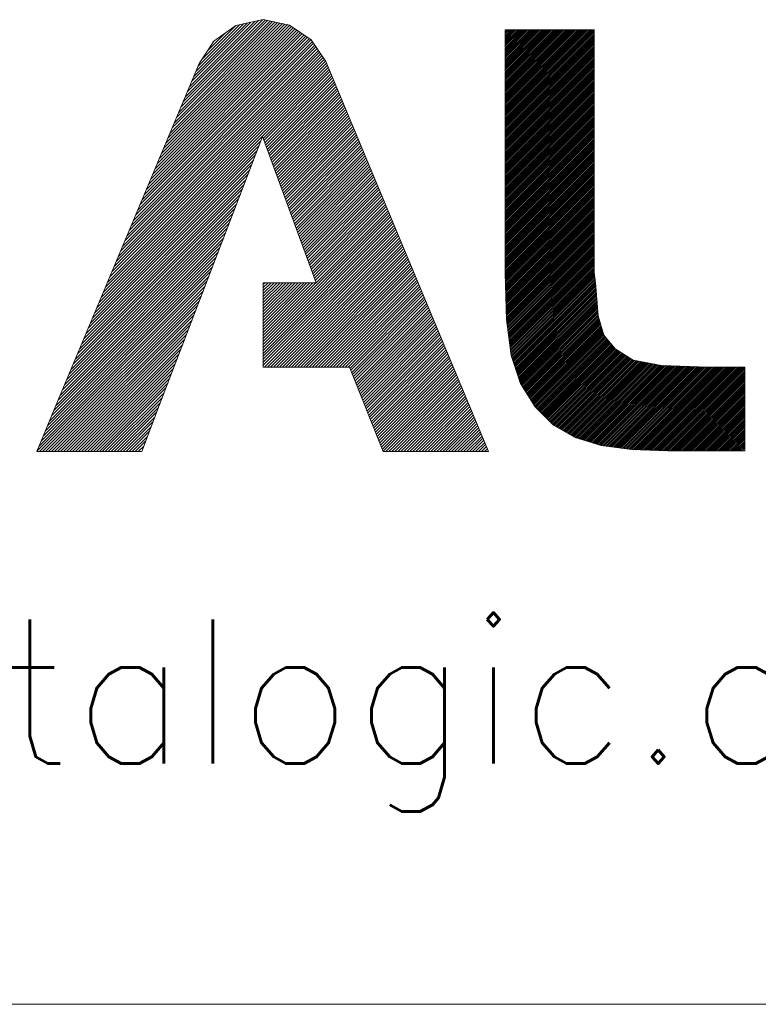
# Model space of a CAD drawing. Header units: millimetres. Extents: x 4 to 589, y 5 to 415.
# Tile 7 of 23: x 428 to 436, y 5 to 17. Entities that reach past the tile are written whole.
import ezdxf

# ---------------------------------------------------------------- set-up
doc = ezdxf.new("R2010")
doc.units = ezdxf.units.MM
doc.layers.add('256', color=7, linetype='Continuous')
doc.styles.add('blockfont', font='simplex.shx')

# ---------------------------------------------------------------- blocks, each defined once
blk = doc.blocks.new('HATCH17')
at = {"color": 5, "lineweight": 13}
for p, q in [((433.406635, 16.461435), (433.43415, 16.48895)), ((433.406635, 16.441207), (433.454378, 16.48895)), ((433.406635, 16.42098), (433.474605, 16.48895)), ((433.406635, 16.400752), (433.494833, 16.48895)), ((433.406635, 16.380525), (433.51506, 16.48895)), ((433.406635, 16.360297), (433.535288, 16.48895)), ((433.406635, 16.34007), (433.555515, 16.48895)), ((433.406635, 16.319842), (433.575743, 16.48895)), ((433.406635, 16.299615), (433.59597, 16.48895)), ((433.406635, 16.279387), (433.616198, 16.48895)), ((433.406635, 16.25916), (433.636425, 16.48895)), ((433.406635, 16.238932), (433.656653, 16.48895)), ((433.406635, 16.218705), (433.67688, 16.48895)), ((433.406635, 16.198478), (433.697107, 16.48895)), ((433.406635, 16.17825), (433.717335, 16.48895)), ((433.406635, 16.158023), (433.737562, 16.48895)), ((433.406635, 16.137795), (433.75779, 16.48895)), ((433.406635, 16.117568), (433.778017, 16.48895)), ((433.406635, 16.09734), (433.798245, 16.48895)), ((433.406635, 16.077113), (433.818472, 16.48895)), ((433.406635, 16.056885), (433.8387, 16.48895)), ((433.406635, 16.036658), (433.858927, 16.48895)), ((433.406635, 16.01643), (433.879155, 16.48895)), ((433.406635, 15.996203), (433.899382, 16.48895)), ((433.406635, 15.975975), (433.91961, 16.48895)), ((433.406635, 15.955748), (433.939837, 16.48895)), ((433.406635, 15.935521), (433.960064, 16.48895)), ((433.406635, 15.915293), (433.980292, 16.48895)), ((433.406635, 15.895066), (434.000519, 16.48895)), ((433.406635, 15.874838), (434.020747, 16.48895)), ((433.406635, 15.854611), (434.040974, 16.48895)), ((433.406635, 15.834383), (434.061202, 16.48895)), ((433.406635, 15.814156), (434.081429, 16.48895)), ((433.406635, 15.793928), (434.101657, 16.48895)), ((433.406635, 15.773701), (434.121884, 16.48895)), ((433.406635, 15.753473), (434.142112, 16.48895)), ((433.406635, 15.733246), (434.162339, 16.48895)), ((433.406635, 15.713018), (434.182567, 16.48895)), ((433.406635, 15.692791), (434.202794, 16.48895)), ((433.406635, 15.672564), (434.223021, 16.48895)), ((433.406635, 15.652336), (434.243249, 16.48895)), ((433.406635, 15.632109), (434.263476, 16.48895)), ((433.406635, 15.611881), (434.283704, 16.48895)), ((433.406635, 15.591654), (434.303931, 16.48895)), ((433.406635, 15.571426), (434.324159, 16.48895)), ((433.406635, 15.551199), (434.344386, 16.48895)), ((433.406635, 15.530971), (434.364614, 16.48895)), ((433.406635, 15.510744), (434.384841, 16.48895)), ((433.406635, 15.490516), (434.405069, 16.48895)), ((433.406635, 15.470289), (434.425296, 16.48895)), ((433.406635, 15.450061), (434.445524, 16.48895)), ((433.406635, 15.429834), (434.457807, 16.481006)), ((433.406635, 15.409607), (434.457807, 16.460779)), ((433.406635, 15.389379), (434.457807, 16.440551)), ((433.406635, 15.369152), (434.457807, 16.420324)), ((433.406635, 15.348924), (434.457807, 16.400096)), ((433.406635, 15.328697), (434.457807, 16.379869)), ((433.406635, 15.308469), (434.457807, 16.359641)), ((433.406635, 15.288242), (434.457807, 16.339414)), ((433.406635, 15.268014), (434.457807, 16.319186)), ((433.406635, 15.247787), (434.457807, 16.298959)), ((433.406635, 15.227559), (434.457807, 16.278731)), ((433.406635, 15.207332), (434.457807, 16.258504)), ((433.406635, 15.187104), (434.457807, 16.238276)), ((433.406635, 15.166877), (434.457807, 16.218049)), ((433.406635, 15.14665), (434.457807, 16.197822)), ((433.406635, 15.126422), (434.457807, 16.177594)), ((433.406635, 15.106195), (434.457807, 16.157367)), ((433.406635, 15.085967), (434.457807, 16.137139)), ((433.406635, 15.06574), (434.457807, 16.116912)), ((433.406635, 15.045512), (434.457807, 16.096684)), ((433.406635, 15.025285), (434.457807, 16.076457)), ((433.406635, 15.005057), (434.457807, 16.056229)), ((433.406635, 14.98483), (434.457807, 16.036002)), ((433.406635, 14.964602), (434.457807, 16.015774)), ((433.406635, 14.944375), (434.457807, 15.995547)), ((433.406635, 14.924147), (434.457807, 15.975319)), ((433.406635, 14.90392), (434.457807, 15.955092)), ((433.406635, 14.883693), (434.457807, 15.934865)), ((433.406635, 14.863465), (434.457807, 15.914637)), ((433.406635, 14.843238), (434.457807, 15.89441)), ((433.406635, 14.82301), (434.457807, 15.874182)), ((433.406635, 14.802783), (434.457807, 15.853955)), ((433.406635, 14.782555), (434.457807, 15.833727)), ((433.406635, 14.762328), (434.457807, 15.8135)), ((433.406635, 14.7421), (434.457807, 15.793272)), ((433.406635, 14.721873), (434.457807, 15.773045)), ((433.406635, 14.701645), (434.457807, 15.752817)), ((433.406635, 14.681418), (434.457807, 15.73259)), ((433.406635, 14.66119), (434.457807, 15.712362)), ((433.406635, 14.640963), (434.457807, 15.692135)), ((433.406635, 14.620736), (434.457807, 15.671908)), ((433.406635, 14.600508), (434.457807, 15.65168)), ((433.406635, 14.580281), (434.457807, 15.631453)), ((433.406635, 14.560053), (434.457807, 15.611225)), ((433.406635, 14.539826), (434.457807, 15.590998)), ((433.406635, 14.519598), (434.457807, 15.57077)), ((433.406635, 14.499371), (434.457807, 15.550543)), ((433.406635, 14.479143), (434.457807, 15.530315)), ((433.406635, 14.458916), (434.457807, 15.510088)), ((433.406635, 14.438688), (434.457807, 15.48986)), ((433.406635, 14.418461), (434.457807, 15.469633)), ((433.406635, 14.398233), (434.457807, 15.449405)), ((433.406635, 14.378006), (434.457807, 15.429178)), ((433.406635, 14.357779), (434.457807, 15.408951)), ((433.406635, 14.337551), (434.457807, 15.388723)), ((433.406635, 14.317324), (434.457807, 15.368496)), ((433.406635, 14.297096), (434.457807, 15.348268)), ((433.406635, 14.276869), (434.457807, 15.328041)), ((433.406635, 14.256641), (434.457807, 15.307813)), ((433.406635, 14.236414), (434.457807, 15.287586)), ((433.406635, 14.216186), (434.457807, 15.267358)), ((433.406635, 14.195959), (434.457807, 15.247131)), ((433.406635, 14.175731), (434.457807, 15.226903)), ((433.406635, 14.155504), (434.457807, 15.206676)), ((433.406635, 14.135276), (434.457807, 15.186448)), ((433.406635, 14.115049), (434.457807, 15.166221)), ((433.406635, 14.094822), (434.457807, 15.145994)), ((433.406635, 14.074594), (434.457807, 15.125766)), ((433.406635, 14.054367), (434.457807, 15.105539)), ((433.406635, 14.034139), (434.457807, 15.085311)), ((433.406635, 14.013912), (434.457807, 15.065084)), ((433.406635, 13.993684), (434.457807, 15.044856)), ((433.406635, 13.973457), (434.457807, 15.024629)), ((433.406635, 13.953229), (434.457807, 15.004401)), ((433.406635, 13.933002), (434.457807, 14.984174)), ((433.406635, 13.912774), (434.457807, 14.963946)), ((433.406635, 13.892547), (434.457807, 14.943719)), ((433.406635, 13.87232), (434.457807, 14.923492)), ((433.406635, 13.852092), (434.457807, 14.903264)), ((433.406635, 13.831865), (434.457807, 14.883037)), ((433.406635, 13.811637), (434.457807, 14.862809)), ((433.406635, 13.79141), (434.457807, 14.842582)), ((433.406635, 13.771182), (434.457807, 14.822354)), ((433.406635, 13.750955), (434.457807, 14.802127)), ((433.406635, 13.730727), (434.457807, 14.781899)), ((433.406635, 13.7105), (434.457807, 14.761672)), ((433.406635, 13.690272), (434.457807, 14.741444)), ((433.406635, 13.670045), (434.457807, 14.721217)), ((433.406635, 13.649817), (434.457807, 14.700989)), ((433.406635, 13.62959), (434.457807, 14.680762)), ((433.407169, 13.609896), (434.457807, 14.660535)), ((433.407737, 13.590237), (434.457807, 14.640307)), ((433.408306, 13.570578), (434.457807, 14.62008)), ((433.408874, 13.550919), (434.457807, 14.599852)), ((433.409443, 13.531261), (434.457807, 14.579625)), ((433.410011, 13.511602), (434.457807, 14.559397)), ((433.41058, 13.491943), (434.457807, 14.53917)), ((433.411148, 13.472284), (434.457807, 14.518942)), ((433.411717, 13.452625), (434.457807, 14.498715)), ((433.412285, 13.432966), (434.457807, 14.478487)), ((433.412854, 13.413307), (434.457807, 14.45826)), ((433.413422, 13.393648), (434.457807, 14.438032)), ((433.413991, 13.373989), (434.457807, 14.417805)), ((433.41456, 13.35433), (434.457807, 14.397578)), ((433.415128, 13.334671), (434.457807, 14.37735)), ((433.415697, 13.315012), (434.457807, 14.357123)), ((433.416265, 13.295353), (434.457807, 14.336895)), ((433.416834, 13.275694), (434.457807, 14.316668)), ((433.417402, 13.256035), (434.457807, 14.29644)), ((433.417971, 13.236376), (434.457807, 14.276213)), ((433.418539, 13.216717), (434.457807, 14.255985)), ((433.419108, 13.197058), (434.457807, 14.235758)), ((433.419676, 13.1774), (434.457807, 14.21553)), ((433.420245, 13.157741), (434.457807, 14.195303)), ((433.420813, 13.138082), (434.457807, 14.175075)), ((433.421382, 13.118423), (434.457807, 14.154848)), ((433.42195, 13.098764), (434.457807, 14.134621)), ((433.422519, 13.079105), (434.457807, 14.114393)), ((433.424392, 13.06075), (434.457807, 14.094166)), ((433.426759, 13.04289), (434.457807, 14.073938)), ((433.429126, 13.02503), (434.457807, 14.053711)), ((433.431494, 13.00717), (434.457807, 14.033483)), ((433.433861, 12.98931), (434.457807, 14.013256)), ((433.436228, 12.971449), (434.457807, 13.993028)), ((433.438595, 12.953589), (434.457807, 13.972801)), ((433.440963, 12.935729), (434.457807, 13.952573)), ((433.44333, 12.917869), (434.457807, 13.932346)), ((433.445697, 12.900009), (434.457807, 13.912118)), ((433.448065, 12.882149), (434.457807, 13.891891)), ((433.450432, 12.864288), (434.457807, 13.871664)), ((433.452799, 12.846428), (434.457807, 13.851436)), ((433.455166, 12.828568), (434.457807, 13.831209)), ((433.457534, 12.810708), (434.457807, 13.810981)), ((433.459901, 12.792848), (434.457807, 13.790754)), ((433.462268, 12.774988), (434.457807, 13.770526)), ((433.464636, 12.757127), (434.457807, 13.750299)), ((433.467003, 12.739267), (434.457807, 13.730071)), ((433.46937, 12.721407), (434.457807, 13.709844)), ((433.471737, 12.703547), (434.457807, 13.689616)), ((433.474105, 12.685687), (434.457807, 13.669389)), ((433.476472, 12.667827), (434.457807, 13.649161)), ((433.478913, 12.65004), (434.457807, 13.628934)), ((433.483906, 12.634805), (434.460257, 13.611157)), ((433.488899, 12.619571), (434.462779, 13.593451)), ((433.493891, 12.604336), (434.465302, 13.575746)), ((433.498884, 12.589101), (434.467824, 13.558041)), ((433.503877, 12.573867), (434.470346, 13.540336)), ((433.50887, 12.558632), (434.472868, 13.522631)), ((433.513863, 12.543398), (434.475222, 13.504757)), ((433.518856, 12.528163), (434.476675, 13.485982)), ((433.523849, 12.512928), (434.478128, 13.467208)), ((433.528841, 12.497694), (434.479581, 13.448433)), ((433.533834, 12.482459), (434.481034, 13.429659)), ((433.538827, 12.467224), (434.482487, 13.410884)), ((433.54382, 12.45199), (434.48394, 13.39211)), ((433.548813, 12.436755), (434.485393, 13.373335)), ((433.553806, 12.421521), (434.486846, 13.354561)), ((433.558798, 12.406286), (434.488299, 13.335786)), ((433.563791, 12.391051), (434.489752, 13.317012)), ((433.568784, 12.375817), (434.491205, 13.298237)), ((433.573777, 12.360582), (434.492658, 13.279463)), ((433.57877, 12.345348), (434.494111, 13.260688)), ((433.583763, 12.330113), (434.495564, 13.241914)), ((433.589649, 12.315772), (434.497017, 13.223139)), ((433.597419, 12.303314), (434.498469, 13.204365)), ((433.605189, 12.290856), (434.499922, 13.18559)), ((433.612958, 12.278399), (434.501375, 13.166816)), ((433.620728, 12.265941), (434.502828, 13.148041)), ((433.628498, 12.253484), (434.504281, 13.129267)), ((433.636268, 12.241026), (434.506676, 13.111434)), ((433.644038, 12.228568), (434.511216, 13.095746)), ((433.651807, 12.216111), (434.515755, 13.080058)), ((433.659577, 12.203653), (434.520294, 13.06437)), ((433.667347, 12.191195), (434.524834, 13.048682)), ((433.675117, 12.178738), (434.529373, 13.032994)), ((433.682887, 12.16628), (434.533913, 13.017306)), ((433.690657, 12.153822), (434.538452, 13.001618)), ((433.698426, 12.141365), (434.542992, 12.98593)), ((433.706196, 12.128907), (434.547531, 12.970242)), ((433.713966, 12.116449), (434.552071, 12.954554)), ((433.721736, 12.103992), (434.55661, 12.938866)), ((433.729506, 12.091534), (434.561149, 12.923178)), ((433.737275, 12.079076), (434.565689, 12.90749)), ((433.745045, 12.066619), (434.570228, 12.891802)), ((433.752815, 12.054161), (434.578318, 12.879664)), ((433.760828, 12.041946), (434.587472, 12.868591)), ((433.771041, 12.031932), (434.596626, 12.857518)), ((433.781255, 12.021919), (434.605781, 12.846444)), ((433.791468, 12.011905), (434.614935, 12.835371)), ((433.801682, 12.001891), (434.62409, 12.824298)), ((433.811896, 11.991877), (434.633244, 12.813225)), ((433.822109, 11.981863), (434.642398, 12.802152)), ((433.832323, 11.97185), (434.651553, 12.791079)), ((433.842537, 11.961836), (434.660707, 12.780006)), ((433.85275, 11.951822), (434.669862, 12.768933)), ((433.862964, 11.941808), (434.679016, 12.75786)), ((433.873178, 11.931794), (434.68817, 12.746787)), ((433.883391, 11.92178), (434.697325, 12.735714)), ((433.893605, 11.911767), (434.707071, 12.725233)), ((433.903819, 11.901753), (434.719658, 12.717592)), ((433.914032, 11.891739), (434.732245, 12.709952)), ((433.924246, 11.881725), (434.744832, 12.702311)), ((433.934459, 11.871711), (434.757419, 12.694671)), ((433.944673, 11.861697), (434.770006, 12.68703)), ((433.954887, 11.851684), (434.782593, 12.67939)), ((433.9651, 11.84167), (434.79518, 12.671749)), ((433.975314, 11.831656), (434.807767, 12.664109)), ((433.987817, 11.823932), (434.820354, 12.656468)), ((434.000677, 11.816564), (434.832941, 12.648828)), ((434.013537, 11.809197), (434.845528, 12.641187)), ((434.026397, 11.80183), (434.858115, 12.633547)), ((434.039258, 11.794462), (434.870702, 12.625906)), ((434.052118, 11.787095), (434.883289, 12.618266)), ((434.064978, 11.779728), (434.895876, 12.610625)), ((434.077838, 11.77236), (434.908463, 12.602985)), ((434.090698, 11.764993), (434.922157, 12.596452)), ((434.103558, 11.757626), (434.939076, 12.593144)), ((434.116418, 11.750258), (434.955996, 12.589836)), ((434.129278, 11.742891), (434.972916, 12.586528)), ((434.142139, 11.735524), (434.989835, 12.58322)), ((434.154999, 11.728156), (435.006755, 12.579912)), ((434.167859, 11.720789), (435.023674, 12.576604)), ((434.180719, 11.713422), (435.040594, 12.573297)), ((434.193579, 11.706054), (435.057514, 12.569989)), ((434.206439, 11.698687), (435.074433, 12.566681)), ((434.219299, 11.69132), (435.091353, 12.563373)), ((434.232159, 11.683952), (435.108272, 12.560065)), ((434.247036, 11.678601), (435.125192, 12.556757)), ((434.262536, 11.673874), (435.142112, 12.553449)), ((434.278037, 11.669147), (435.159031, 12.550142)), ((434.293537, 11.66442), (435.175951, 12.546834)), ((434.309038, 11.659693), (435.19287, 12.543526)), ((434.324538, 11.654966), (435.20979, 12.540218)), ((434.340039, 11.650239), (435.226709, 12.53691)), ((434.355539, 11.645513), (435.243629, 12.533602)), ((434.37104, 11.640786), (435.261881, 12.531627)), ((434.38654, 11.636059), (435.281465, 12.530983)), ((434.402041, 11.631332), (435.301049, 12.53034)), ((434.417541, 11.626605), (435.320633, 12.529696)), ((434.433042, 11.621878), (435.340217, 12.529053)), ((434.448542, 11.617151), (435.359801, 12.528409)), ((434.464043, 11.612424), (435.379385, 12.527766)), ((434.479543, 11.607697), (435.398969, 12.527122)), ((434.495044, 11.60297), (435.418552, 12.526478)), ((434.510544, 11.598243), (435.438136, 12.525835)), ((434.526045, 11.593516), (435.45772, 12.525191)), ((434.541545, 11.588789), (435.477304, 12.524548)), ((434.559336, 11.586352), (435.496888, 12.523904)), ((434.577156, 11.583944), (435.516472, 12.52326)), ((434.594976, 11.581537), (435.536056, 12.522617)), ((434.612796, 11.579129), (435.55564, 12.521973)), ((434.630616, 11.576722), (435.575223, 12.52133)), ((434.648436, 11.574314), (435.594807, 12.520686)), ((434.666255, 11.571907), (435.614391, 12.520042)), ((434.684075, 11.569499), (435.633975, 12.519399)), ((434.701895, 11.567092), (435.653559, 12.518755)), ((434.719715, 11.564684), (435.673143, 12.518112)), ((434.737535, 11.562277), (435.692727, 12.517468)), ((434.755355, 11.559869), (435.712311, 12.516825)), ((434.773175, 11.557462), (435.731894, 12.516181)), ((434.790995, 11.555054), (435.751478, 12.515537)), ((434.808815, 11.552647), (435.771062, 12.514894)), ((434.826635, 11.550239), (435.790646, 12.51425)), ((434.844455, 11.547831), (435.810495, 12.513872)), ((434.862275, 11.545424), (435.830723, 12.513872)), ((434.880095, 11.543016), (435.85095, 12.513872)), ((434.897914, 11.540609), (435.871178, 12.513872)), ((434.916996, 11.539462), (435.891405, 12.513872)), ((434.936572, 11.538811), (435.911633, 12.513872)), ((434.956148, 11.53816), (435.93186, 12.513872)), ((434.975724, 11.537509), (435.952088, 12.513872)), ((434.995301, 11.536858), (435.972315, 12.513872)), ((435.014877, 11.536207), (435.992542, 12.513872)), ((435.034453, 11.535555), (436.01277, 12.513872)), ((435.054029, 11.534904), (436.032997, 12.513872)), ((435.073606, 11.534253), (436.053225, 12.513872)), ((435.093182, 11.533602), (436.073452, 12.513872)), ((435.112758, 11.532951), (436.09368, 12.513872)), ((435.132335, 11.532299), (436.113907, 12.513872)), ((435.151911, 11.531648), (436.134135, 12.513872)), ((435.171487, 11.530997), (436.154362, 12.513872)), ((435.191063, 11.530346), (436.17459, 12.513872)), ((435.21064, 11.529695), (436.194817, 12.513872)), ((435.230216, 11.529043), (436.215045, 12.513872)), ((435.249792, 11.528392), (436.232986, 12.511586)), ((435.269369, 11.527741), (436.232986, 12.491359)), ((435.288945, 11.52709), (436.232986, 12.471131)), ((435.308521, 11.526439), (436.232986, 12.450904)), ((435.328194, 11.525884), (436.232986, 12.430676)), ((435.348421, 11.525884), (436.232986, 12.410449)), ((435.368649, 11.525884), (436.232986, 12.390221)), ((435.388876, 11.525884), (436.232986, 12.369994)), ((435.409104, 11.525884), (436.232986, 12.349766)), ((435.429331, 11.525884), (436.232986, 12.329539)), ((435.449559, 11.525884), (436.232986, 12.309311)), ((435.469786, 11.525884), (436.232986, 12.289084)), ((435.490014, 11.525884), (436.232986, 12.268856)), ((435.510241, 11.525884), (436.232986, 12.248629)), ((435.530468, 11.525884), (436.232986, 12.228402)), ((435.550696, 11.525884), (436.232986, 12.208174)), ((435.570923, 11.525884), (436.232986, 12.187947)), ((435.591151, 11.525884), (436.232986, 12.167719)), ((435.611378, 11.525884), (436.232986, 12.147492)), ((435.631606, 11.525884), (436.232986, 12.127264)), ((435.651833, 11.525884), (436.232986, 12.107037)), ((435.672061, 11.525884), (436.232986, 12.086809)), ((435.692288, 11.525884), (436.232986, 12.066582)), ((435.712516, 11.525884), (436.232986, 12.046354)), ((435.732743, 11.525884), (436.232986, 12.026127)), ((435.752971, 11.525884), (436.232986, 12.005899)), ((435.773198, 11.525884), (436.232986, 11.985672)), ((435.793425, 11.525884), (436.232986, 11.965445)), ((435.813653, 11.525884), (436.232986, 11.945217)), ((435.83388, 11.525884), (436.232986, 11.92499)), ((435.854108, 11.525884), (436.232986, 11.904762)), ((435.874335, 11.525884), (436.232986, 11.884535)), ((435.894563, 11.525884), (436.232986, 11.864307)), ((435.91479, 11.525884), (436.232986, 11.84408)), ((435.935018, 11.525884), (436.232986, 11.823852)), ((435.955245, 11.525884), (436.232986, 11.803625)), ((435.975473, 11.525884), (436.232986, 11.783397)), ((435.9957, 11.525884), (436.232986, 11.76317)), ((436.015927, 11.525884), (436.232986, 11.742943)), ((436.036155, 11.525884), (436.232986, 11.722715)), ((436.056382, 11.525884), (436.232986, 11.702488)), ((436.07661, 11.525884), (436.232986, 11.68226)), ((436.096837, 11.525884), (436.232986, 11.662033)), ((436.117065, 11.525884), (436.232986, 11.641805)), ((436.137292, 11.525884), (436.232986, 11.621578)), ((436.15752, 11.525884), (436.232986, 11.60135)), ((436.177747, 11.525884), (436.232986, 11.581123)), ((436.197975, 11.525884), (436.232986, 11.560895))]:
    blk.add_line(p, q, dxfattribs=at)
blk = doc.blocks.new('HATCH19')
at = {"color": 5, "lineweight": 13}
for p, q in [((429.608234, 15.636857), (430.576043, 16.604666)), ((429.633608, 15.697444), (430.544171, 16.608007)), ((429.252987, 14.788636), (430.952104, 16.487752)), ((429.278362, 14.849223), (430.931079, 16.50194)), ((429.303737, 14.90981), (430.910053, 16.516127)), ((429.329111, 14.970397), (430.889028, 16.530314)), ((429.354486, 15.030985), (430.868003, 16.544502)), ((429.379861, 15.091572), (430.839898, 16.551609)), ((429.405236, 15.152159), (430.810581, 16.557504)), ((429.43061, 15.212746), (430.781263, 16.563399)), ((429.455985, 15.273334), (430.751946, 16.569295)), ((429.48136, 15.333921), (430.722629, 16.57519)), ((429.506735, 15.394508), (430.693312, 16.581085)), ((429.532109, 15.455095), (430.663995, 16.58698)), ((429.557484, 15.515682), (430.634677, 16.592876)), ((429.582859, 15.57627), (430.60536, 16.598771)), ((429.658983, 15.758031), (430.499351, 16.598399)), ((429.684358, 15.818618), (430.454531, 16.588791)), ((429.709733, 15.879206), (430.40971, 16.579183)), ((429.735107, 15.939793), (430.36489, 16.569576)), ((429.760482, 16.00038), (430.32007, 16.559968)), ((429.785857, 16.060967), (430.27525, 16.55036)), ((429.830545, 16.140868), (430.230429, 16.540752)), ((429.049989, 14.303938), (431.120304, 16.374253)), ((429.075364, 14.364525), (431.099279, 16.38844)), ((429.100739, 14.425112), (431.078254, 16.402628)), ((429.126114, 14.4857), (431.057229, 16.416815)), ((429.151488, 14.546287), (431.036204, 16.431002)), ((429.176863, 14.606874), (431.015179, 16.44519)), ((429.202238, 14.667461), (430.994154, 16.459377)), ((429.227613, 14.728049), (430.973129, 16.473565)), ((429.896241, 16.241777), (430.109656, 16.455191)), ((428.923116, 14.001002), (431.19082, 16.268706)), ((428.94849, 14.061589), (431.176758, 16.289857)), ((428.973865, 14.122176), (431.162697, 16.311008)), ((428.99924, 14.182764), (431.148636, 16.332159)), ((429.024615, 14.243351), (431.134574, 16.353311)), ((429.961937, 16.342685), (429.988283, 16.36903)), ((428.770867, 13.637479), (431.275188, 16.141799)), ((428.796242, 13.698066), (431.261126, 16.16295)), ((428.821617, 13.758653), (431.247065, 16.184101)), ((428.846991, 13.81924), (431.233004, 16.205253)), ((428.872366, 13.879828), (431.218942, 16.226404)), ((428.897741, 13.940415), (431.204881, 16.247555)), ((428.643993, 13.334543), (431.331619, 16.022168)), ((428.669368, 13.39513), (431.321248, 16.047009)), ((428.694743, 13.455717), (431.310876, 16.071851)), ((428.720118, 13.516304), (431.300505, 16.096692)), ((428.745492, 13.576891), (431.289249, 16.120648)), ((430.553863, 15.2092), (431.34199, 15.997327)), ((430.56331, 15.183434), (431.352361, 15.972485)), ((430.572757, 15.157669), (431.362732, 15.947644)), ((430.582204, 15.131903), (431.373104, 15.922803)), ((430.591651, 15.106138), (431.383475, 15.897962)), ((430.601098, 15.080372), (431.393846, 15.87312)), ((430.610545, 15.054607), (431.404217, 15.848279)), ((430.619992, 15.028841), (431.414588, 15.823438)), ((430.629439, 15.003076), (431.42496, 15.798597)), ((430.638886, 14.97731), (431.435331, 15.773755)), ((430.648332, 14.951544), (431.445702, 15.748914)), ((430.657779, 14.925779), (431.456073, 15.724073)), ((430.667226, 14.900013), (431.466444, 15.699231)), ((430.676673, 14.874248), (431.476816, 15.67439)), ((430.68612, 14.848482), (431.487187, 15.649549)), ((430.695567, 14.822717), (431.497558, 15.624708)), ((430.705014, 14.796951), (431.507929, 15.599866)), ((430.714461, 14.771186), (431.5183, 15.575025)), ((430.723908, 14.74542), (431.528672, 15.550184)), ((430.733355, 14.719654), (431.539043, 15.525343)), ((430.742802, 14.693889), (431.549414, 15.500501)), ((430.752249, 14.668123), (431.559785, 15.47566)), ((430.761695, 14.642358), (431.570156, 15.450819)), ((430.771142, 14.616592), (431.580528, 15.425977)), ((430.780589, 14.590827), (431.590899, 15.401136)), ((430.790036, 14.565061), (431.60127, 15.376295)), ((430.799483, 14.539296), (431.611641, 15.351454)), ((430.80893, 14.51353), (431.622012, 15.326612)), ((430.818377, 14.487764), (431.632384, 15.301771)), ((430.827824, 14.461999), (431.642755, 15.27693)), ((430.837271, 14.436233), (431.653126, 15.252089)), ((430.846718, 14.410468), (431.663497, 15.227247)), ((428.593244, 13.213368), (430.505335, 15.125459)), ((428.618619, 13.273955), (430.527293, 15.18263)), ((430.856165, 14.384702), (431.673868, 15.202406)), ((430.865612, 14.358937), (431.68424, 15.177565)), ((430.875059, 14.333171), (431.694611, 15.152723)), ((430.884505, 14.307406), (431.704982, 15.127882)), ((430.893952, 14.28164), (431.715353, 15.103041)), ((428.542494, 13.092194), (430.461417, 15.011116)), ((428.567869, 13.152781), (430.483376, 15.068288)), ((430.903399, 14.255874), (431.725724, 15.0782)), ((430.912846, 14.230109), (431.736096, 15.053358)), ((430.922293, 14.204343), (431.746467, 15.028517)), ((430.93174, 14.178578), (431.756838, 15.003676)), ((430.941187, 14.152812), (431.767209, 14.978834)), ((428.491745, 12.971019), (430.417499, 14.896774)), ((428.51712, 13.031607), (430.439458, 14.953945)), ((430.950634, 14.127047), (431.77758, 14.953993)), ((430.960081, 14.101281), (431.787952, 14.929152)), ((430.969528, 14.075516), (431.798323, 14.904311)), ((430.978975, 14.04975), (431.808694, 14.879469)), ((428.440996, 12.849845), (430.373582, 14.782431)), ((428.46637, 12.910432), (430.39554, 14.839602)), ((430.988422, 14.023985), (431.819065, 14.854628)), ((430.997868, 13.998219), (431.829436, 14.829787)), ((431.007315, 13.972453), (431.839808, 14.804946)), ((431.016762, 13.946688), (431.850179, 14.780104)), ((431.026209, 13.920922), (431.86055, 14.755263)), ((428.390246, 12.72867), (430.329664, 14.668088)), ((428.415621, 12.789258), (430.351623, 14.72526)), ((431.035656, 13.895157), (431.870921, 14.730422)), ((431.045103, 13.869391), (431.881292, 14.70558)), ((431.05455, 13.843626), (431.891664, 14.680739)), ((431.063997, 13.81786), (431.902035, 14.655898)), ((431.073444, 13.792095), (431.912406, 14.631057)), ((428.339497, 12.607496), (430.285746, 14.553746)), ((428.364871, 12.668083), (430.307705, 14.610917)), ((431.082891, 13.766329), (431.922777, 14.606215)), ((431.092338, 13.740563), (431.933148, 14.581374)), ((431.101785, 13.714798), (431.94352, 14.556533)), ((431.111232, 13.689032), (431.953891, 14.531692)), ((428.288747, 12.486322), (430.241829, 14.439403)), ((428.314122, 12.546909), (430.263787, 14.496574)), ((431.120678, 13.663267), (431.964262, 14.50685)), ((431.130125, 13.637501), (431.974633, 14.482009)), ((431.139572, 13.611736), (431.985004, 14.457168)), ((431.149019, 13.58597), (431.995375, 14.432326)), ((431.158466, 13.560205), (432.005747, 14.407485)), ((428.237998, 12.365147), (430.197911, 14.32506)), ((428.263372, 12.425734), (430.21987, 14.382232)), ((430.551557, 12.847658), (432.03686, 14.332961)), ((430.551557, 12.812446), (432.047231, 14.30812)), ((430.551557, 12.777233), (432.057603, 14.283279)), ((431.167913, 13.534439), (432.016118, 14.382644)), ((431.17736, 13.508673), (432.026489, 14.357803)), ((428.187248, 12.243973), (430.153993, 14.210718)), ((428.212623, 12.30456), (430.175952, 14.267889)), ((430.551557, 12.742021), (432.067974, 14.258437)), ((430.551557, 12.706808), (432.078345, 14.233596)), ((430.551557, 12.671596), (432.088716, 14.208755)), ((430.551557, 12.636383), (432.099087, 14.183914)), ((428.136499, 12.122798), (430.110075, 14.096375)), ((428.161873, 12.183386), (430.132034, 14.153546)), ((430.551557, 12.601171), (432.109459, 14.159072)), ((430.551557, 12.565958), (432.11983, 14.134231)), ((430.551557, 12.530746), (432.130201, 14.10939)), ((430.569896, 12.513872), (432.140572, 14.084549)), ((430.605108, 12.513872), (432.150943, 14.059707)), ((428.086111, 12.001985), (430.066158, 13.982033)), ((428.111124, 12.062211), (430.088117, 14.039204)), ((430.640321, 12.513872), (432.161315, 14.034866)), ((430.675533, 12.513872), (432.171686, 14.010025)), ((430.710746, 12.513872), (432.182057, 13.985183)), ((430.745958, 12.513872), (432.192428, 13.960342)), ((430.781171, 12.513872), (432.202799, 13.935501)), ((428.03611, 11.88156), (430.02224, 13.86769)), ((428.06111, 11.941773), (430.044199, 13.924861)), ((430.816383, 12.513872), (432.213171, 13.91066)), ((430.851595, 12.513872), (432.223542, 13.885818)), ((430.886808, 12.513872), (432.233913, 13.860977)), ((430.92202, 12.513872), (432.244284, 13.836136)), ((427.98611, 11.761134), (429.978322, 13.753347)), ((428.01111, 11.821347), (430.000281, 13.810519)), ((430.957233, 12.513872), (432.254655, 13.811295)), ((430.992445, 12.513872), (432.265027, 13.786453)), ((431.027658, 12.513872), (432.275398, 13.761612)), ((431.06287, 12.513872), (432.285769, 13.736771)), ((431.098083, 12.513872), (432.29614, 13.711929)), ((427.936109, 11.640709), (429.934405, 13.639005)), ((427.961109, 11.700922), (429.956364, 13.696176)), ((431.133295, 12.513872), (432.306511, 13.687088)), ((431.168508, 12.513872), (432.316883, 13.662247)), ((431.20372, 12.513872), (432.327254, 13.637406)), ((431.238933, 12.513872), (432.337625, 13.612564)), ((431.274145, 12.513872), (432.347996, 13.587723)), ((427.886108, 11.520283), (429.890487, 13.524662)), ((427.911109, 11.580496), (429.912446, 13.581833)), ((427.921235, 11.520198), (429.868528, 13.467491)), ((430.551557, 13.481483), (430.57779, 13.507716)), ((430.551557, 13.44627), (430.613003, 13.507716)), ((430.551557, 13.411058), (430.648215, 13.507716)), ((430.551557, 13.375845), (430.683428, 13.507716)), ((430.551557, 13.340633), (430.71864, 13.507716)), ((430.551557, 13.30542), (430.753853, 13.507716)), ((430.551557, 13.270208), (430.789065, 13.507716)), ((430.551557, 13.234995), (430.824278, 13.507716)), ((430.551557, 13.199783), (430.85949, 13.507716)), ((430.551557, 13.16457), (430.894703, 13.507716)), ((430.551557, 13.129358), (430.929915, 13.507716)), ((430.551557, 13.094145), (430.965128, 13.507716)), ((430.551557, 13.058933), (431.00034, 13.507716)), ((430.551557, 13.02372), (431.035553, 13.507716)), ((430.551557, 12.988508), (431.070765, 13.507716)), ((430.551557, 12.953295), (431.105978, 13.507716)), ((430.551557, 12.918083), (431.14119, 13.507716)), ((430.551557, 12.882871), (431.176402, 13.507716)), ((431.309358, 12.513872), (432.358367, 13.562882)), ((431.34457, 12.513872), (432.368739, 13.538041)), ((431.379783, 12.513872), (432.37911, 13.513199)), ((431.414995, 12.513872), (432.389481, 13.488358)), ((427.956448, 11.520198), (429.846569, 13.410319)), ((427.99166, 11.520198), (429.82461, 13.353148)), ((431.450208, 12.513872), (432.399852, 13.463517)), ((431.48542, 12.513872), (432.410223, 13.438675)), ((431.520632, 12.513872), (432.420595, 13.413834)), ((431.555845, 12.513872), (432.430966, 13.388993)), ((431.578837, 12.501651), (432.441337, 13.364152)), ((428.026873, 11.520198), (429.802652, 13.295977)), ((428.062085, 11.520198), (429.780693, 13.238805)), ((431.588882, 12.476485), (432.451708, 13.33931)), ((431.598928, 12.451318), (432.462079, 13.314469)), ((431.608973, 12.426151), (432.472451, 13.289628)), ((431.619019, 12.400984), (432.482822, 13.264786)), ((431.629064, 12.375817), (432.493193, 13.239945)), ((428.097298, 11.520198), (429.758734, 13.181634)), ((428.13251, 11.520198), (429.736775, 13.124463)), ((431.63911, 12.35065), (432.503564, 13.215104)), ((431.649155, 12.325483), (432.513935, 13.190263)), ((431.659201, 12.300316), (432.524307, 13.165421)), ((431.669246, 12.275149), (432.534678, 13.14058)), ((428.167723, 11.520198), (429.714816, 13.067291)), ((428.202935, 11.520198), (429.692857, 13.01012)), ((431.679292, 12.249982), (432.545049, 13.115739)), ((431.689337, 12.224815), (432.55542, 13.090898)), ((431.699383, 12.199648), (432.565791, 13.066056)), ((431.709428, 12.174481), (432.576163, 13.041215)), ((431.719474, 12.149314), (432.586534, 13.016374)), ((428.238148, 11.520198), (429.670899, 12.952949)), ((428.27336, 11.520198), (429.64894, 12.895778)), ((431.729519, 12.124147), (432.596905, 12.991532)), ((431.739565, 12.09898), (432.607276, 12.966691)), ((431.74961, 12.073813), (432.617647, 12.94185)), ((431.759656, 12.048646), (432.628019, 12.917009)), ((431.769701, 12.023479), (432.63839, 12.892167)), ((428.308573, 11.520198), (429.626981, 12.838606)), ((428.343785, 11.520198), (429.605022, 12.781435)), ((431.779747, 11.998312), (432.648761, 12.867326)), ((431.789792, 11.973145), (432.659132, 12.842485)), ((431.799838, 11.947978), (432.669503, 12.817644)), ((431.809883, 11.922811), (432.679875, 12.792802)), ((428.378998, 11.520198), (429.583063, 12.724264)), ((428.41421, 11.520198), (429.561104, 12.667092)), ((431.819929, 11.897644), (432.690246, 12.767961)), ((431.829974, 11.872477), (432.700617, 12.74312)), ((431.84002, 11.84731), (432.710988, 12.718278)), ((431.850065, 11.822143), (432.721359, 12.693437)), ((431.860111, 11.796976), (432.731731, 12.668596)), ((428.449423, 11.520198), (429.539146, 12.609921)), ((428.484635, 11.520198), (429.517187, 12.55275)), ((431.870156, 11.771809), (432.742102, 12.643755)), ((431.880202, 11.746642), (432.752473, 12.618913)), ((431.890247, 11.721475), (432.762844, 12.594072)), ((431.900293, 11.696308), (432.773215, 12.569231)), ((431.910338, 11.671141), (432.783586, 12.54439)), ((428.519848, 11.520198), (429.495228, 12.495578)), ((428.55506, 11.520198), (429.473269, 12.438407)), ((431.920384, 11.645974), (432.793958, 12.519548)), ((431.930429, 11.620807), (432.804329, 12.494707)), ((431.940475, 11.59564), (432.8147, 12.469866)), ((431.95052, 11.570473), (432.825071, 12.445024)), ((428.590272, 11.520198), (429.45131, 12.381236)), ((428.625485, 11.520198), (429.429351, 12.324064)), ((431.960566, 11.545306), (432.835442, 12.420183)), ((431.97067, 11.520198), (432.845814, 12.395342)), ((432.005882, 11.520198), (432.856185, 12.370501)), ((432.041095, 11.520198), (432.866556, 12.345659)), ((432.076307, 11.520198), (432.876927, 12.320818)), ((428.660697, 11.520198), (429.407392, 12.266893)), ((428.69591, 11.520198), (429.385434, 12.209722)), ((432.11152, 11.520198), (432.887298, 12.295977)), ((432.146732, 11.520198), (432.89767, 12.271135)), ((432.181945, 11.520198), (432.908041, 12.246294)), ((432.217157, 11.520198), (432.918412, 12.221453)), ((432.25237, 11.520198), (432.928783, 12.196612)), ((428.731122, 11.520198), (429.363475, 12.15255)), ((428.766335, 11.520198), (429.341516, 12.095379)), ((432.287582, 11.520198), (432.939154, 12.17177)), ((432.322795, 11.520198), (432.949526, 12.146929)), ((432.358007, 11.520198), (432.959897, 12.122088)), ((432.393219, 11.520198), (432.970268, 12.097247)), ((428.801547, 11.520198), (429.319594, 12.038245)), ((428.83676, 11.520198), (429.297731, 11.981169)), ((432.428432, 11.520198), (432.980639, 12.072405)), ((432.463644, 11.520198), (432.99101, 12.047564)), ((432.498857, 11.520198), (433.001382, 12.022723)), ((432.534069, 11.520198), (433.011753, 11.997881)), ((432.569282, 11.520198), (433.022124, 11.97304)), ((428.871972, 11.520198), (429.275868, 11.924094)), ((428.907185, 11.520198), (429.254005, 11.867018)), ((432.604494, 11.520198), (433.032495, 11.948199)), ((432.639707, 11.520198), (433.042866, 11.923358)), ((432.674919, 11.520198), (433.053238, 11.898516)), ((432.710132, 11.520198), (433.063609, 11.873675)), ((432.745344, 11.520198), (433.07398, 11.848834)), ((428.942397, 11.520198), (429.232142, 11.809943)), ((428.97761, 11.520198), (429.210279, 11.752867)), ((432.780557, 11.520198), (433.084351, 11.823993)), ((432.815769, 11.520198), (433.094722, 11.799151)), ((432.850982, 11.520198), (433.105094, 11.77431)), ((432.886194, 11.520198), (433.115465, 11.749469)), ((429.012822, 11.520198), (429.188416, 11.695792)), ((429.048035, 11.520198), (429.166553, 11.638716)), ((432.921407, 11.520198), (433.125836, 11.724627)), ((432.956619, 11.520198), (433.136207, 11.699786)), ((432.991832, 11.520198), (433.146578, 11.674945)), ((433.027044, 11.520198), (433.15695, 11.650104)), ((433.062256, 11.520198), (433.167321, 11.625262)), ((429.083247, 11.520198), (429.14469, 11.581641)), ((433.097469, 11.520198), (433.177692, 11.600421)), ((433.132681, 11.520198), (433.188063, 11.57558)), ((433.167894, 11.520198), (433.198434, 11.550738))]:
    blk.add_line(p, q, dxfattribs=at)

msp = doc.modelspace()

# ---------------------------------------------------------------- linework, layer by layer
at = {"layer": '256', "color": 5, "linetype": 'Continuous', "lineweight": 18}
for p, q in [((430.23, 16.541), (430.552, 16.61)), ((430.552, 16.61), (430.865, 16.547)), ((429.971, 16.357), (430.23, 16.541)), ((430.865, 16.547), (431.121, 16.374)), ((433.407, 16.489), (434.458, 16.489)), ((433.407, 13.628), (433.407, 16.489)), ((434.458, 16.489), (434.458, 13.628)), ((431.121, 16.374), (431.293, 16.116)), ((429.799, 16.093), (429.971, 16.357)), ((428.11, 12.06), (429.799, 16.093)), ((431.293, 16.116), (433.211, 11.52)), ((430.546, 15.231), (429.328, 12.06)), ((431.178, 13.508), (430.546, 15.231)), ((433.423, 13.074), (433.407, 13.628)), ((434.458, 13.628), (434.475, 13.508)), ((430.552, 13.508), (431.178, 13.508)), ((430.552, 12.514), (430.552, 13.508)), ((434.475, 13.508), (434.505, 13.116)), ((433.479, 12.65), (433.423, 13.074)), ((434.505, 13.116), (434.571, 12.888)), ((434.571, 12.888), (434.705, 12.727)), ((434.705, 12.727), (434.918, 12.597)), ((433.587, 12.32), (433.479, 12.65)), ((434.918, 12.597), (435.252, 12.532)), ((431.574, 12.514), (430.552, 12.514)), ((431.971, 11.52), (431.574, 12.514)), ((435.252, 12.532), (435.802, 12.514)), ((435.802, 12.514), (436.233, 12.514)), ((436.233, 12.514), (436.233, 11.526)), ((433.76, 12.043), (433.587, 12.32)), ((427.886, 11.52), (428.11, 12.06)), ((429.328, 12.06), (429.121, 11.52)), ((433.977, 11.83), (433.76, 12.043)), ((434.235, 11.682), (433.977, 11.83)), ((434.542, 11.589), (434.235, 11.682)), ((429.121, 11.52), (427.886, 11.52)), ((433.211, 11.52), (431.971, 11.52)), ((434.903, 11.54), (434.542, 11.589)), ((435.325, 11.526), (434.903, 11.54)), ((435.687, 11.526), (435.325, 11.526)), ((436.233, 11.526), (435.687, 11.526))]:
    msp.add_line(p, q, dxfattribs=at)
at = {"layer": '256', "color": 3, "linetype": 'Continuous', "lineweight": 18}
msp.add_line((15, 5), (589, 5), dxfattribs=at)

# ---------------------------------------------------------------- block references
at = {"layer": '256', "color": 5, "linetype": 'Continuous', "lineweight": 13}
for name in ['HATCH19', 'HATCH17']:
    msp.add_blockref(name, (0, 0), dxfattribs=at)

# ---------------------------------------------------------------- texts
at = {"layer": '256', "color": 4, "linetype": 'Continuous', "lineweight": 13, "insert": (429.815, 7.272), "char_height": 1.7, "attachment_point": 8, "line_spacing_factor": 0.903614, "style": 'blockfont'}
msp.add_mtext('\\W0.9878;www.datalogic.com', dxfattribs=at)

doc.saveas('drawing.dxf')
